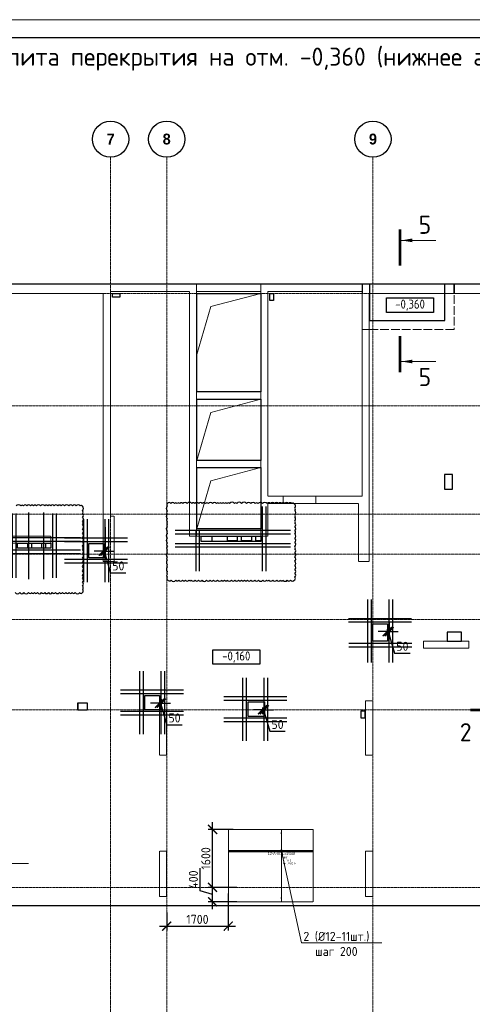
# Model space of a CAD drawing. Header units: millimetres. Extents: x -386473 to 311666, y -59273 to 291770.
# Tile 41 of 132: x -78661 to -66152, y 10760 to 37946. Entities that reach past the tile are written whole.
import ezdxf
from ezdxf import colors
from ezdxf.entities.mleader import LeaderData, LeaderLine
from ezdxf.enums import TextEntityAlignment as Align
from ezdxf.math import Vec2, Vec3

# ---------------------------------------------------------------- set-up
doc = ezdxf.new("R2010")
doc.units = ezdxf.units.MM
doc.set_wipeout_variables(frame=1)
for name, pattern in [('01 Штриховая _4 мм_', [6, 3.5, -2.5]), ('______5', [1100, 800, -100, 100, -100]), ('ACAD_ISO02W100', [15, 12, -3]), ('DASHED', [7, 5, -2, 0]), ('GOST2.303 4', [7, 5, -2, 0]), ('осевая', [50.8, 31.75, -6.35, 6.35, -6.35])]:
    doc.linetypes.add(name, pattern=pattern)
for name, color, linetype, lineweight in [('_0.5', 94, 'Continuous', 50), ('АрмСтер', 2, 'Continuous', 50), ('контур распр. стерхней', 2, 'GOST2.303 4', 20), ('Оси', 40, '______5', 18), ('Перекрытие ж_бетон', 1, 'Continuous', 30), ('подоснова', 151, 'Continuous', 5), ('РАЗМЕРЫ', 1, 'Continuous', 9), ('Текст_ общее', 7, 'Continuous', 25), ('ТОНКИЕ', 7, 'Continuous', 9), ('Узлы', 7, 'Continuous', 0)]:
    doc.layers.add(name, color=color, linetype=linetype, lineweight=lineweight)
doc.layers.add('АрмСтер_атрибуты', color=2, linetype='Continuous', lineweight=0, plot=False)
doc.layers.add('Клапаны_для_электрика', color=7, linetype='Continuous', plot=False)
doc.layers.add('Колонна_ бетон', color=7, linetype='Continuous', lineweight=50, true_color=0xb4b496)
doc.layers.add('ТОЛСТЫЕ_ОСНОВНЫЕ', color=6, linetype='Continuous')
doc.styles.add('Century Gothic', font='GOTHIC.TTF')
doc.styles.add('GOST Common_1', font='GOST_Common.ttf', dxfattribs={"width": 0.9, "height": 250})
doc.styles.add('GOST-2.304_Type-B', font='GOST_Common.ttf')
doc.styles.get("Standard").update_dxf_attribs({"font": 'arial.ttf'})
doc.styles.add('Аннотативный', font='arial.ttf')
doc.dimstyles.new('СПДС', dxfattribs={"dimscale": 100, "dimtxt": 2.5, "dimasz": 2.5, "dimexe": 1.25, "dimexo": 0, "dimtad": 1, "dimdec": 0, "dimtxsty": 'GOST-2.304_Type-B', "dimblk": 'ARCHTICK', "dimcen": 2.5, "dimdle": 2, "dimadec": 0, "dimazin": 2, "dimtfac": 0.75, "dimtdec": 0, "dimtmove": 1, "dimatfit": 3, "dimfxl": 1, "dimtolj": 1, "dimarcsym": 1})

# ---------------------------------------------------------------- blocks, each defined once
blk = doc.blocks.new('*U44')
at = {"layer": 'ТОЛСТЫЕ_ОСНОВНЫЕ', "color": 6}
blk.add_lwpolyline([(20, 5), (886, 5), (886, 415), (20, 415)], close=True, dxfattribs=at)
at = {"layer": 'ТОНКИЕ'}
blk.add_lwpolyline([(0, 0), (891, 0), (891, 420), (0, 420)], close=True, dxfattribs=at)
blk = doc.blocks.new('*U461')
at = {"layer": 'РАЗМЕРЫ'}
for p, q in [((112, 600), (-112, 600)), ((112, -1400), (-112, -1400))]:
    blk.add_line(p, q, dxfattribs=at)
at = {"layer": 'РАЗМЕРЫ', "ltscale": 15}
blk.add_line((0, -1400), (0, 600), dxfattribs=at)
at = {"layer": 'РАЗМЕРЫ'}
for points in [[(0, 600), (21, 475), (-21, 475)], [(0, -1400), (21, -1275), (-21, -1275)]]:
    blk.add_solid(points, dxfattribs=at)
at = {"layer": 'АрмСтер_атрибуты', "color": 215, "ltscale": 15, "style": 'Аннотативный'}
for s, p in [('шаг', (51, -194)), ('n=', (51, -285)), ('Lр=', (50, -368))]:
    blk.add_text(s, height=50, dxfattribs=at).set_placement(p)
at = {"layer": 'АрмСтер_атрибуты', "flags": 9}
for tag, p in [('ОБОЗНАЧЕНИЕ', (-1034, 76)), ('МАССА', (-1034, 190))]:
    blk.add_attdef(tag, p, '', height=75, dxfattribs=at)
at = {"layer": 'АрмСтер_атрибуты', "color": 215, "style": 'Аннотативный'}
for tag, p, flags in [('КОЛ', (138, -285), 8), ('ШАГ', (191, -194), 10), ('ШИРИНА', (173, -368), 8)]:
    blk.add_attdef(tag, p, '', height=50, dxfattribs=dict(at, flags=flags))
at = {"linetype": 'Continuous', "lineweight": 0}
blk.add_wipeout([(35, 0), (28, 21), (11, 33), (-11, 33), (-28, 21), (-35, 0), (-28, -21), (-11, -33), (11, -33), (28, -21)], dxfattribs=at)
at = {"color": 0, "linetype": 'ByBlock', "lineweight": -2, "ltscale": 100}
blk.add_line((-1463, 0), (877, 0), dxfattribs=at)
at = {"layer": 'РАЗМЕРЫ'}
blk.add_circle((0, 0), 35, dxfattribs=at)
at = {"layer": 'АрмСтер_атрибуты', "style": 'Аннотативный', "flags": 8}
blk.add_attdef('ПОЗ', (110, 30), '', height=75, dxfattribs=at)
blk.add_attdef('НАИМЕНОВАНИЕ', text='', height=75, dxfattribs=at).set_placement((0, -29), align=Align.TOP_CENTER)
blk = doc.blocks.new('_None')
blk = doc.blocks.new('_ArchTick')
at = {"color": 0, "linetype": 'ByBlock', "const_width": 0.15}
blk.add_lwpolyline([(-0.5, -0.5), (0.5, 0.5)], dxfattribs=at)
blk = doc.blocks.new('*D460')
at = {"layer": 'DEFPOINTS', "color": 0, "transparency": 16777216}
for p in [(-72897, 13821, -360), (-74597, 13294, -360), (-72897, 12919)]:
    blk.add_point(p, dxfattribs=at)
at = {"layer": 'РАЗМЕРЫ', "color": 0, "lineweight": -2, "transparency": 16777216}
for p, q in [((-72897, 13821), (-72897, 12794)), ((-74597, 13294), (-74597, 12794)), ((-74797, 12919), (-72697, 12919))]:
    blk.add_line(p, q, dxfattribs=at)
at = {"layer": 'РАЗМЕРЫ', "color": 0, "lineweight": -2, "transparency": 16777216, "xscale": 250, "yscale": 250, "zscale": 250, "rotation": 180}
blk.add_blockref('_ArchTick', (-74597, 12919), dxfattribs=at)
at = {"layer": 'РАЗМЕРЫ', "color": 0, "lineweight": -2, "transparency": 16777216, "xscale": 250, "yscale": 250, "zscale": 250}
blk.add_blockref('_ArchTick', (-72897, 12919), dxfattribs=at)
at = {"layer": 'РАЗМЕРЫ', "color": 0, "lineweight": 0, "transparency": 16777216, "insert": (-73747, 13106), "char_height": 250, "attachment_point": 5, "style": 'GOST-2.304_Type-B'}
blk.add_mtext('\\A1;1700', dxfattribs=at)
blk = doc.blocks.new('NSY101')
at = {"color": 0, "linetype": 'ByBlock', "lineweight": -2}
blk.add_circle((0, 0), 50, dxfattribs=at)
blk = doc.blocks.new('СЛОЖНЫЙ_ОБЪЕКТ_3')
at = {"layer": 'Оси', "color": 16, "linetype": 'Continuous', "lineweight": 25, "transparency": 33554687, "xscale": 9.999999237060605, "yscale": 9.999999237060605, "zscale": 9.999999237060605}
blk.add_blockref('NSY101', (24563, -989), dxfattribs=at)
at = {"layer": 'Оси', "color": 16, "linetype": 'Continuous', "lineweight": 25, "transparency": 33554687, "insert": (24563, -989), "char_height": 300, "width": 385, "attachment_point": 5, "style": 'Century Gothic'}
blk.add_mtext('\\A1;{\\fCentury Gothic|i0|b1;\\H300.000000;\\W1.000000;\\C16;7}\\P', dxfattribs=at)
blk = doc.blocks.new('СЛОЖНЫЙ_ОБЪЕКТ_4')
at = {"layer": 'Оси', "color": 16, "linetype": 'Continuous', "lineweight": 25, "transparency": 33554687, "xscale": 9.999999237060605, "yscale": 9.999999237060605, "zscale": 9.999999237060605}
blk.add_blockref('NSY101', (26113, -989), dxfattribs=at)
at = {"layer": 'Оси', "color": 16, "linetype": 'Continuous', "lineweight": 25, "transparency": 33554687, "insert": (26113, -989), "char_height": 300, "width": 385, "attachment_point": 5, "style": 'Century Gothic'}
blk.add_mtext('\\A1;{\\fCentury Gothic|i0|b1;\\H300.000000;\\W1.000000;\\C16;8}\\P', dxfattribs=at)
blk = doc.blocks.new('СЛОЖНЫЙ_ОБЪЕКТ_16')
at = {"layer": 'Оси', "color": 16, "linetype": 'Continuous', "lineweight": 25, "transparency": 33554687, "xscale": 9.999999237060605, "yscale": 9.999999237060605, "zscale": 9.999999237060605}
blk.add_blockref('NSY101', (31813, -989), dxfattribs=at)
at = {"layer": 'Оси', "color": 16, "linetype": 'Continuous', "lineweight": 25, "transparency": 33554687, "insert": (31813, -989), "char_height": 300, "width": 385, "attachment_point": 5, "style": 'Century Gothic'}
blk.add_mtext('\\A1;{\\fCentury Gothic|i0|b1;\\H300.000000;\\W1.000000;\\C16;9}\\P', dxfattribs=at)
blk = doc.blocks.new('оси2')
at = {"layer": 'Оси', "color": 16, "linetype": 'осевая', "lineweight": 0, "ltscale": 0.25, "transparency": 33554687}
for p, q in [((1003495.5, 5465.4), (1003495.5, -20739.3)), ((1005045.5, 5465.4), (1005045.5, -20739.3)), ((1010745.5, 5465.4), (1010745.5, -20739.3)), ((979200, 1707.1), (1032582.1, 1707.1)), ((979200, -1392.9), (1032582.1, -1392.9)), ((979200, -4392.9), (1032582.1, -4392.9)), ((979200, -5492.9), (1032582.1, -5492.9)), ((979200, -7292.9), (1032582.1, -7292.9)), ((979200, -9792.9), (1032582.1, -9792.9)), ((979200, -14692.9), (1032582.1, -14692.9))]:
    blk.add_line(p, q, dxfattribs=at)
at = {"layer": 'Оси', "color": 16, "linetype": 'Continuous', "lineweight": 25, "transparency": 33554687}
for name in ['СЛОЖНЫЙ_ОБЪЕКТ_3', 'СЛОЖНЫЙ_ОБЪЕКТ_4', 'СЛОЖНЫЙ_ОБЪЕКТ_16']:
    blk.add_blockref(name, (978932, 6954.9), dxfattribs=at)
blk = doc.blocks.new('стены подвала')
at = {"layer": 'Колонна_ бетон', "color": 252, "linetype": 'DASHED', "lineweight": 0, "ltscale": 0.3, "true_color": 0x939598, "transparency": 33554687}
for p, q in [((-150847, -10025, 160), (-198397, -10025, 160)), ((-175667, -10025, 160), (-175667, -16975, 160)), ((-175667, -10025, 160), (-175667, -10025, 160)), ((-173897, -10025, 160), (-173897, -16975, 160)), ((-173897, -10025, 160), (-173897, -10025, 160)), ((-171097, -10025, 160), (-171097, -15875, 160)), ((-171097, -10025, 160), (-171097, -10025, 160)), ((-168557, -10025, 160), (-168557, -10025, 160)), ((-168557, -10025, 160), (-168557, -10275, 160)), ((-178247, -10275, 160), (-184547, -10275, 160)), ((-178247, -10275, 160), (-178247, -10275, 160)), ((-178247, -10275, 160), (-178247, -17675, 160)), ((-178047, -10225, 160), (-178047, -16425, 160)), ((-178047, -10225, 160), (-178047, -10225, 160)), ((-178047, -10225, 160), (-175867, -10225, 160)), ((-175867, -16975, 160), (-175867, -10225, 160)), ((-175867, -10225, 160), (-175867, -10225, 160)), ((-175667, -10225, 160), (-175667, -10225, 160)), ((-173897, -10225, 160), (-175667, -10225, 160)), ((-173897, -10225, 160), (-173897, -10225, 160)), ((-173697, -10225, 160), (-171097, -10225, 160)), ((-173697, -10225, 160), (-173697, -10225, 160)), ((-173697, -10225, 160), (-173697, -15875, 160)), ((-171097, -10225, 160), (-171097, -10225, 160)), ((-170897, -10275, 160), (-170897, -10275, 160)), ((-170897, -17675, 160), (-170897, -10275, 160)), ((-170897, -10275, 160), (-166597, -10275, 160)), ((-168557, -10275, 160), (-168557, -10275, 160)), ((-171097, -11275, 160), (-171097, -11275, 160)), ((-170897, -11275, 160), (-171097, -11275, 160)), ((-170897, -11275, 160), (-170897, -11275, 160)), ((-175667, -12995, 160), (-175667, -12995, 160)), ((-173897, -12995, 160), (-175667, -12995, 160)), ((-173897, -12995, 160), (-173897, -12995, 160)), ((-173897, -13195, 160), (-175667, -13195, 160)), ((-175667, -13195, 160), (-175667, -13195, 160)), ((-173897, -13195, 160), (-173897, -13195, 160)), ((-175667, -14885, 160), (-173897, -14885, 160)), ((-175667, -14885, 160), (-175667, -14885, 160)), ((-173897, -14885, 160), (-173897, -14885, 160)), ((-175667, -15085, 160), (-175667, -15085, 160)), ((-175667, -15085, 160), (-173897, -15085, 160)), ((-173897, -15085, 160), (-173897, -15085, 160)), ((-171097, -15875, 160), (-173697, -15875, 160)), ((-173697, -15875, 160), (-173697, -15875, 160)), ((-173277, -15875, 160), (-173277, -15875, 160)), ((-173277, -16075, 160), (-173277, -15875, 160)), ((-172377, -16075, 160), (-172377, -15875, 160)), ((-172377, -15875, 160), (-172377, -15875, 160)), ((-171097, -15875, 160), (-171097, -15875, 160)), ((-173697, -16075, 160), (-173697, -16075, 160)), ((-171197, -16075, 160), (-173697, -16075, 160)), ((-173697, -16075, 160), (-173697, -16975, 160)), ((-173277, -16075, 160), (-173277, -16075, 160)), ((-172377, -16075, 160), (-172377, -16075, 160)), ((-171197, -16075, 160), (-171197, -16075, 160)), ((-171197, -17675, 160), (-171197, -16075, 160)), ((-178047, -16425, 160), (-177947, -16425, 160)), ((-178047, -16425, 160), (-178047, -16425, 160)), ((-177947, -16425, 160), (-177947, -16425, 160)), ((-177947, -17675, 160), (-177947, -16425, 160)), ((-175667, -16775, 160), (-175667, -16775, 160)), ((-173897, -16775, 160), (-175667, -16775, 160)), ((-173897, -16775, 160), (-173897, -16775, 160)), ((-179697, -16975, 160), (-180947, -16975, 160)), ((-179697, -16975, 160), (-179697, -16975, 160)), ((-179697, -17175, 160), (-179697, -16975, 160)), ((-175867, -16975, 160), (-175867, -16975, 160)), ((-175867, -16975, 160), (-173697, -16975, 160)), ((-175667, -16975, 160), (-175667, -16975, 160)), ((-173897, -16975, 160), (-173897, -16975, 160)), ((-173697, -16975, 160), (-173697, -16975, 160)), ((-180947, -17175, 160), (-179697, -17175, 160)), ((-179697, -17175, 160), (-179697, -17175, 160)), ((-178247, -17675, 160), (-178247, -17675, 160)), ((-178247, -17675, 160), (-177947, -17675, 160)), ((-177947, -17675, 160), (-177947, -17675, 160)), ((-171197, -17675, 160), (-171197, -17675, 160)), ((-170897, -17675, 160), (-171197, -17675, 160)), ((-170897, -17675, 160), (-170897, -17675, 160)), ((-169398, -19875, 160), (-169398, -20075, 160)), ((-169398, -19875, 160), (-169398, -19875, 160)), ((-169398, -19875, 160), (-168148, -19875, 160)), ((-169398, -20075, 160), (-169398, -20075, 160)), ((-169398, -20075, 160), (-168148, -20075, 160)), ((-168148, -19875, 160), (-168148, -20075, 160)), ((-168148, -19875, 160), (-168148, -19875, 160)), ((-168148, -20075, 160), (-168148, -20075, 160)), ((-170797, -21525, 160), (-170997, -21525, 160)), ((-170997, -23025, 160), (-170997, -21525, 160)), ((-170997, -21525, 160), (-170997, -21525, 160)), ((-170797, -21525, 160), (-170797, -21525, 160)), ((-170797, -21525, 160), (-170797, -23025, 160)), ((-176497, -21775, 160), (-176697, -21775, 160)), ((-176697, -21775, 160), (-176697, -21775, 160)), ((-176697, -21775, 160), (-176697, -23025, 160)), ((-176497, -21775, 160), (-176497, -21775, 160)), ((-176497, -21775, 160), (-176497, -23025, 160)), ((-176697, -23025, 160), (-176697, -23025, 160)), ((-176697, -23025, 160), (-176497, -23025, 160)), ((-176497, -23025, 160), (-176497, -23025, 160)), ((-170997, -23025, 160), (-170997, -23025, 160)), ((-170797, -23025, 160), (-170997, -23025, 160)), ((-170797, -23025, 160), (-170797, -23025, 160)), ((-176697, -25675, 160), (-176697, -26925, 160)), ((-176697, -25675, 160), (-176497, -25675, 160)), ((-176497, -26925, 160), (-176497, -25675, 160)), ((-170797, -25675, 160), (-170997, -25675, 160)), ((-170997, -25675, 160), (-170997, -26925, 160)), ((-170797, -25675, 160), (-170797, -26925, 160)), ((-176497, -26925, 160), (-176697, -26925, 160)), ((-170797, -26925, 160), (-170997, -26925, 160))]:
    blk.add_line(p, q, dxfattribs=at)
blk = doc.blocks.new('отверстия')
at = {"layer": 'Клапаны_для_электрика', "color": 2, "lineweight": 30}
for points in [[(-172747, 91392), (-172547, 91392), (-172547, 91292), (-172747, 91292)], [(-168397, 91392), (-168297, 91392), (-168297, 91192), (-168397, 91192)], [(-165872, 79866), (-165772, 79866), (-165772, 79666), (-165872, 79666)]]:
    blk.add_lwpolyline(points, close=True, dxfattribs=at)
at = {"layer": 'Перекрытие ж_бетон', "lineweight": 30}
for points in [[(-163347, 86390), (-163567, 86390), (-163567, 85990), (-163347, 85990)], [(-165147, 82270), (-165147, 81790), (-165547, 81790), (-165547, 82270)], [(-163097, 81792), (-163097, 82042), (-163497, 82042), (-163497, 81792)], [(-171447, 79892), (-171847, 79892), (-171847, 80292), (-171447, 80292)], [(-173447, 79890), (-173697, 79890), (-173697, 80090), (-173447, 80090)], [(-168997, 79712), (-168997, 80112), (-168547, 80112), (-168547, 79712)]]:
    blk.add_lwpolyline(points, close=True, dxfattribs=at)
for points, elevation in [([(-170297, 84692), (-169997, 84692), (-169997, 84542), (-170297, 84542)], 360), ([(-169567, 84692), (-169297, 84692), (-169297, 84562), (-169567, 84562)], 360), ([(-169177, 84692), (-168907, 84692), (-168907, 84562), (-169177, 84562)], 360), ([(-168787, 84692), (-168647, 84692), (-168647, 84562), (-168787, 84562)], 360), ([(-175367, 84492), (-175097, 84492), (-175097, 84362), (-175367, 84362)], 360), ([(-174977, 84492), (-174707, 84492), (-174707, 84362), (-174977, 84362)], 360), ([(-174587, 84492), (-174447, 84492), (-174447, 84362), (-174587, 84362)], 360), ([(-173397, 84090), (-173397, 84490), (-172997, 84490), (-172997, 84090)], 4500)]:
    blk.add_lwpolyline(points, close=True, dxfattribs=dict(at, elevation=elevation))
at = {"layer": 'РАЗМЕРЫ', "lineweight": 30}
blk.add_lwpolyline([(-173447, 79889), (-173701, 79889), (-173701, 80091), (-173447, 80091)], close=True, dxfattribs=at)
blk = doc.blocks.new('*D499')
at = {"layer": 'DEFPOINTS', "color": 0, "transparency": 16777216}
for p in [(-76300, 23936, 160), (-76351, 23336, 160), (-76300, 23271)]:
    blk.add_point(p, dxfattribs=at)
at = {"layer": 'РАЗМЕРЫ', "color": 0, "lineweight": -2, "transparency": 16777216}
for p, q in [((-76300, 23936), (-76300, 23146)), ((-76351, 23271), (-76601, 23271)), ((-76351, 23336), (-76351, 23146)), ((-76351, 23271), (-76300, 23271)), ((-76351, 23271), (-76300, 23271)), ((-76326, 23271), (-76148, 22677)), ((-76300, 23271), (-76050, 23271)), ((-76148, 22677), (-75723, 22677))]:
    blk.add_line(p, q, dxfattribs=at)
at = {"layer": 'РАЗМЕРЫ', "color": 0, "lineweight": -2, "transparency": 16777216, "xscale": 250, "yscale": 250, "zscale": 250}
blk.add_blockref('_ArchTick', (-76351, 23271), dxfattribs=at)
at = {"layer": 'РАЗМЕРЫ', "color": 0, "lineweight": -2, "transparency": 16777216, "xscale": 250, "yscale": 250, "zscale": 250, "rotation": 180}
blk.add_blockref('_ArchTick', (-76300, 23271), dxfattribs=at)
at = {"layer": 'РАЗМЕРЫ', "color": 0, "lineweight": 0, "transparency": 16777216, "insert": (-75935, 22865), "char_height": 250, "attachment_point": 5, "style": 'GOST-2.304_Type-B'}
blk.add_mtext('\\A1;50', dxfattribs=at)
blk = doc.blocks.new('*D485')
at = {"layer": 'DEFPOINTS', "color": 0, "transparency": 16777216}
for p in [(-71951, 18958, 160), (-71900, 18991, 160), (-71900, 18893)]:
    blk.add_point(p, dxfattribs=at)
at = {"layer": 'РАЗМЕРЫ', "color": 0, "lineweight": -2, "transparency": 16777216}
for p, q in [((-71951, 18893), (-72201, 18893)), ((-71951, 18958), (-71951, 18768)), ((-71951, 18893), (-71900, 18893)), ((-71951, 18893), (-71900, 18893)), ((-71926, 18893), (-71748, 18299)), ((-71900, 18991), (-71900, 18768)), ((-71900, 18893), (-71650, 18893)), ((-71748, 18299), (-71323, 18299))]:
    blk.add_line(p, q, dxfattribs=at)
at = {"layer": 'РАЗМЕРЫ', "color": 0, "lineweight": -2, "transparency": 16777216, "xscale": 250, "yscale": 250, "zscale": 250}
blk.add_blockref('_ArchTick', (-71951, 18893), dxfattribs=at)
at = {"layer": 'РАЗМЕРЫ', "color": 0, "lineweight": -2, "transparency": 16777216, "xscale": 250, "yscale": 250, "zscale": 250, "rotation": 180}
blk.add_blockref('_ArchTick', (-71900, 18893), dxfattribs=at)
at = {"layer": 'РАЗМЕРЫ', "color": 0, "lineweight": 0, "transparency": 16777216, "insert": (-71535, 18487), "char_height": 250, "attachment_point": 5, "style": 'GOST-2.304_Type-B'}
blk.add_mtext('\\A1;50', dxfattribs=at)
blk = doc.blocks.new('*D486')
at = {"layer": 'DEFPOINTS', "color": 0, "transparency": 16777216}
for p in [(-68450, 21298, 160), (-68501, 21116, 160), (-68450, 21051)]:
    blk.add_point(p, dxfattribs=at)
at = {"layer": 'РАЗМЕРЫ', "color": 0, "lineweight": -2, "transparency": 16777216}
for p, q in [((-68450, 21298), (-68450, 20926)), ((-68501, 21051), (-68751, 21051)), ((-68501, 21116), (-68501, 20926)), ((-68501, 21051), (-68450, 21051)), ((-68501, 21051), (-68450, 21051)), ((-68476, 21051), (-68298, 20457)), ((-68450, 21051), (-68200, 21051)), ((-68298, 20457), (-67873, 20457))]:
    blk.add_line(p, q, dxfattribs=at)
at = {"layer": 'РАЗМЕРЫ', "color": 0, "lineweight": -2, "transparency": 16777216, "xscale": 250, "yscale": 250, "zscale": 250}
blk.add_blockref('_ArchTick', (-68501, 21051), dxfattribs=at)
at = {"layer": 'РАЗМЕРЫ', "color": 0, "lineweight": -2, "transparency": 16777216, "xscale": 250, "yscale": 250, "zscale": 250, "rotation": 180}
blk.add_blockref('_ArchTick', (-68450, 21051), dxfattribs=at)
at = {"layer": 'РАЗМЕРЫ', "color": 0, "lineweight": 0, "transparency": 16777216, "insert": (-68085, 20645), "char_height": 250, "attachment_point": 5, "style": 'GOST-2.304_Type-B'}
blk.add_mtext('\\A1;50', dxfattribs=at)
blk = doc.blocks.new('*D488')
at = {"layer": 'DEFPOINTS', "color": 0, "transparency": 16777216}
for p in [(-74797, 19192, 160), (-74797, 19073), (-74747, 19184, 160)]:
    blk.add_point(p, dxfattribs=at)
at = {"layer": 'РАЗМЕРЫ', "color": 0, "lineweight": -2, "transparency": 16777216}
for p, q in [((-74797, 19073), (-75047, 19073)), ((-74797, 19192), (-74797, 18948)), ((-74747, 19073), (-74797, 19073)), ((-74747, 19073), (-74797, 19073)), ((-74772, 19073), (-74594, 18479)), ((-74747, 19184), (-74747, 18948)), ((-74747, 19073), (-74497, 19073)), ((-74594, 18479), (-74169, 18479))]:
    blk.add_line(p, q, dxfattribs=at)
at = {"layer": 'РАЗМЕРЫ', "color": 0, "lineweight": -2, "transparency": 16777216, "xscale": 250, "yscale": 250, "zscale": 250}
blk.add_blockref('_ArchTick', (-74797, 19073), dxfattribs=at)
at = {"layer": 'РАЗМЕРЫ', "color": 0, "lineweight": -2, "transparency": 16777216, "xscale": 250, "yscale": 250, "zscale": 250, "rotation": 180}
blk.add_blockref('_ArchTick', (-74747, 19073), dxfattribs=at)
at = {"layer": 'РАЗМЕРЫ', "color": 0, "lineweight": 0, "transparency": 16777216, "insert": (-74382, 18667), "char_height": 250, "attachment_point": 5, "style": 'GOST-2.304_Type-B'}
blk.add_mtext('\\A1;50', dxfattribs=at)
blk = doc.blocks.new('*D501')
at = {"color": 0, "lineweight": -2, "transparency": 16777216}
for p, q in [((-73673, 13892), (-73673, 14517)), ((-73330, 13389), (-73330, 14189)), ((-73330, 13789), (-73673, 13892)), ((-72660, 13989), (-73455, 13989)), ((-72660, 13589), (-73455, 13589))]:
    blk.add_line(p, q, dxfattribs=at)
at = {"layer": 'DEFPOINTS', "color": 0, "transparency": 16777216}
for p in [(-73330, 13989), (-72660, 13989), (-72660, 13589)]:
    blk.add_point(p, dxfattribs=at)
at = {"color": 0, "lineweight": -2, "transparency": 16777216, "xscale": 250, "yscale": 250, "zscale": 250}
for p, rotation in [((-73330, 13989), 90), ((-73330, 13589), 270)]:
    blk.add_blockref('_ArchTick', p, dxfattribs=dict(at, rotation=rotation))
at = {"color": 0, "lineweight": 0, "transparency": 16777216, "insert": (-73861, 14204), "char_height": 250, "attachment_point": 5, "rotation": 90, "style": 'GOST-2.304_Type-B'}
blk.add_mtext('\\A1;400', dxfattribs=at)
blk = doc.blocks.new('*D502')
at = {"color": 0, "lineweight": -2, "transparency": 16777216}
for p, q in [((-73330, 13789), (-73330, 15789)), ((-72759, 15589), (-73455, 15589)), ((-72660, 13989), (-73455, 13989))]:
    blk.add_line(p, q, dxfattribs=at)
at = {"layer": 'DEFPOINTS', "color": 0, "transparency": 16777216}
for p in [(-73330, 15589), (-72759, 15589), (-72660, 13989)]:
    blk.add_point(p, dxfattribs=at)
at = {"color": 0, "lineweight": -2, "transparency": 16777216, "xscale": 250, "yscale": 250, "zscale": 250}
for p, rotation in [((-73330, 15589), 90), ((-73330, 13989), 270)]:
    blk.add_blockref('_ArchTick', p, dxfattribs=dict(at, rotation=rotation))
at = {"color": 0, "lineweight": 0, "transparency": 16777216, "insert": (-73517, 14789), "char_height": 250, "attachment_point": 5, "rotation": 90, "style": 'GOST-2.304_Type-B'}
blk.add_mtext('\\A1;1600', dxfattribs=at)
blk = doc.blocks.new('*U1095')
at = {"layer": '_0.5', "lineweight": 30, "ltscale": 100}
for p, q in [((-150, 950), (-150, -820)), ((-50, 950), (-50, -820)), ((970, -820), (970, 950)), ((1070, -820), (1070, 950)), ((1740, 280), (-720, 280)), ((1740, 180), (-720, 180)), ((-720, -50), (1740, -50)), ((-720, -150), (1740, -150))]:
    blk.add_line(p, q, dxfattribs=at)
at = {"layer": 'DEFPOINTS', "ltscale": 100}
blk.add_lwpolyline([(0, 130), (920, 130), (920, 0), (0, 0)], close=True, dxfattribs=at)
blk = doc.blocks.new('*U1097')
at = {"layer": '_0.5', "lineweight": 30, "ltscale": 100}
for p, q in [((1700, -820), (1700, 971)), ((1800, -820), (1800, 971)), ((2470, 301), (-720, 301)), ((-150, 301), (-150, -820)), ((-50, 301), (-50, -820)), ((2470, 201), (-720, 201)), ((-720, -50), (2470, -50)), ((-720, -150), (2470, -150))]:
    blk.add_line(p, q, dxfattribs=at)
at = {"layer": 'DEFPOINTS', "ltscale": 100}
blk.add_lwpolyline([(0, 151), (1650, 151), (1650, 0), (0, 0)], close=True, dxfattribs=at)

msp = doc.modelspace()

# ---------------------------------------------------------------- linework, layer by layer
at = {"color": 0, "linetype": 'ByBlock', "lineweight": 30, "ltscale": 100}
for p, q in [((-78407.4, 22499.4, 160), (-78407.4, 24338.2, 160)), ((-77991.8, 22499.1, 520), (-77991.8, 24337.9, 520)), ((-76889.9, 22416.6, 4660), (-76889.9, 24156.6, 4660)), ((-76789.9, 22416.6, 4660), (-76789.9, 24156.6, 4660)), ((-76300.5, 22416.6, 4660), (-76300.5, 24156.6, 4660)), ((-76200.5, 22416.6, 4660), (-76200.5, 24156.6, 4660)), ((-77420.8, 23636.9, 4660), (-75680.8, 23636.9, 4660)), ((-77420.8, 23536.9, 4660), (-75680.8, 23536.9, 4660)), ((-77420.8, 23047.5, 4660), (-75680.8, 23047.5, 4660)), ((-77420.8, 22947.5, 4660), (-75680.8, 22947.5, 4660)), ((-69039.9, 20196.6, 160), (-69039.9, 21936.6, 160)), ((-68939.9, 20196.6, 160), (-68939.9, 21936.6, 160)), ((-68450.5, 20196.6, 160), (-68450.5, 21936.6, 160)), ((-68350.5, 20196.6, 160), (-68350.5, 21936.6, 160)), ((-69570.8, 21416.9, 160), (-67830.8, 21416.9, 160)), ((-69570.8, 21316.9, 160), (-67830.8, 21316.9, 160)), ((-69565.7, 20732.8, 160), (-67825.7, 20732.8, 160)), ((-69565.7, 20632.8, 160), (-67825.7, 20632.8, 160)), ((-75339.8, 18218.6, 160), (-75339.8, 19958.6, 160)), ((-75239.8, 18218.6, 160), (-75239.8, 19958.6, 160)), ((-74750.4, 18218.6, 160), (-74750.4, 19958.6, 160)), ((-74650.4, 18218.6, 160), (-74650.4, 19958.6, 160)), ((-72489.9, 18038.6, 160), (-72489.9, 19778.6, 160)), ((-72389.9, 18038.6, 160), (-72389.9, 19778.6, 160)), ((-71900.5, 18038.6, 160), (-71900.5, 19778.6, 160)), ((-71800.5, 18038.6, 160), (-71800.5, 19778.6, 160)), ((-75870.7, 19438.9, 160), (-74130.7, 19438.9, 160)), ((-75870.7, 19338.9, 160), (-74130.7, 19338.9, 160)), ((-73020.8, 19258.9, 160), (-71280.8, 19258.9, 160)), ((-73020.8, 19158.9, 160), (-71280.8, 19158.9, 160)), ((-75870.7, 18849.5, 160), (-74130.7, 18849.5, 160)), ((-75870.7, 18749.5, 160), (-74130.7, 18749.5, 160)), ((-73020.8, 18669.5, 160), (-71280.8, 18669.5, 160)), ((-73020.8, 18569.5, 160), (-71280.8, 18569.5, 160))]:
    msp.add_line(p, q, dxfattribs=at)
at = {"color": 240, "true_color": 0xed1f24}
msp.add_lwpolyline([(-78781.9, 22126.5, 0.5205671), (-78656, 22126.5, 0.5205671), (-78543.9, 22126.5, 0.5205671), (-78413.1, 22126.5, 0.5205671), (-78329.5, 22126.5, 0.5205671), (-78254.4, 22126.5, 0.5205671), (-78166.5, 22126.5, 0.5205671), (-78055.5, 22126.5, 0.5205671), (-77968.5, 22126.5, 0.5205671), (-77868.7, 22126.5, 0.5205671), (-77759.1, 22126.5, 0.5205671), (-77670.9, 22126.5, 0.5205671), (-77564.7, 22126.5, 0.5205671), (-77473.9, 22126.5, 0.5205671), (-77387.4, 22126.5, 0.5205671), (-77297.1, 22126.5, 0.5205671), (-77208.4, 22126.5, 0.5205671), (-77127.6, 22126.5, 0.5205671), (-77001.4, 22126.5, 0.5205671), (-76926.5, 22126.5, 0.5205671), (-76926.5, 22214.9, 0.5205671), (-76926.5, 22309.3, 0.5205671), (-76926.5, 22405.6, 0.5205671), (-76926.5, 22523.6, 0.5205671), (-76926.5, 22598.5, 0.5205671), (-76926.5, 22727, 0.5205671), (-76926.5, 22849.1, 0.5205671), (-76926.5, 22977.2, 0.5205671), (-76926.5, 23077.9, 0.5205671), (-76926.5, 23204.1, 0.5205671), (-76926.5, 23311.2, 0.5205671), (-76926.5, 23406.6, 0.5205671), (-76926.5, 23534.1, 0.5205671), (-76926.5, 23638.8, 0.5205671), (-76926.5, 23764.5, 0.5205671), (-76926.5, 23885, 0.5205671), (-76926.5, 24001, 0.5205671), (-76926.5, 24096.4, 0.5205671), (-76926.5, 24205.3, 0.5205671), (-76926.5, 24304.4, 0.5205671), (-76926.5, 24383.3, 0.5205671), (-76926.5, 24509.8, 0.5205671), (-76988.3, 24522.2, 0.5205671), (-77095.9, 24522.2, 0.5205671), (-77196.6, 24522.2, 0.5205671), (-77301.5, 24522.2, 0.5205671), (-77420.4, 24522.2, 0.5205671), (-77518.6, 24522.2, 0.5205671), (-77610.7, 24522.2, 0.5205671), (-77705.6, 24522.2, 0.5205671), (-77800.6, 24522.2, 0.5205671), (-77883.3, 24522.2, 0.5205671), (-77965.3, 24522.2, 0.5205671), (-78082.5, 24522.2, 0.5205671), (-78200.4, 24522.2, 0.5205671), (-78280.9, 24522.2, 0.5205671), (-78362.3, 24522.2, 0.5205671), (-78460.7, 24522.2, 0.5205671), (-78555.9, 24522.2, 0.5205671), (-78630.5, 24522.2, 0.5205671), (-78753.5, 24522.2, 0.5205671)], format="xyb", dxfattribs=at)
msp.add_lwpolyline([(-74576.9, 24586.1, 0.5205671), (-74576.9, 24518.2, 0.5205671), (-74576.9, 24385.8, 0.5205671), (-74576.9, 24294.5, 0.5205671), (-74576.9, 24169.2, 0.5205671), (-74576.9, 24084.2, 0.5205671), (-74576.9, 24013, 0.5205671), (-74576.9, 23944.4, 0.5205671), (-74576.9, 23824.7, 0.5205671), (-74576.9, 23757, 0.5205671), (-74576.9, 23631.3, 0.5205671), (-74576.9, 23501.1, 0.5205671), (-74576.9, 23407.3, 0.5205671), (-74576.9, 23308.2, 0.5205671), (-74576.9, 23227.9, 0.5205671), (-74576.9, 23106.6, 0.5205671), (-74576.9, 23022.1, 0.5205671), (-74576.9, 22905.1, 0.5205671), (-74576.9, 22827.6, 0.5205671), (-74576.9, 22713.1, 0.5205671), (-74576.9, 22640.8, 0.5205671), (-74576.9, 22555.8, 0.5205671), (-74576.9, 22478, 0.5205671), (-74477.6, 22470.7, 0.5205671), (-74344.8, 22470.7, 0.5205671), (-74265.3, 22470.7, 0.5205671), (-74157.1, 22470.7, 0.5205671), (-74076.5, 22470.7, 0.5205671), (-73985.3, 22470.7, 0.5205671), (-73917.1, 22470.7, 0.5205671), (-73814.8, 22470.7, 0.5205671), (-73720.4, 22470.7, 0.5205671), (-73621.9, 22470.7, 0.5205671), (-73498.2, 22470.7, 0.5205671), (-73398.4, 22470.7, 0.5205671), (-73308.9, 22470.7, 0.5205671), (-73194.9, 22470.7, 0.5205671), (-73078.3, 22470.7, 0.5205671), (-73002.7, 22470.7, 0.5205671), (-72923, 22470.7, 0.5205671), (-72808.9, 22470.7, 0.5205671), (-72710.3, 22470.7, 0.5205671), (-72610.8, 22470.7, 0.5205671), (-72530, 22470.7, 0.5205671), (-72452.1, 22470.7, 0.5205671), (-72366.1, 22470.7, 0.5205671), (-72271.4, 22470.7, 0.5205671), (-72163.6, 22470.7, 0.5205671), (-72059.7, 22470.7, 0.5205671), (-71940.6, 22470.7, 0.5205671), (-71841, 22470.7, 0.5205671), (-71773.6, 22470.7, 0.5205671), (-71666.1, 22470.7, 0.5205671), (-71555.2, 22470.7, 0.5205671), (-71457, 22470.7, 0.5205671), (-71384.3, 22470.7, 0.5205671), (-71264.4, 22470.7, 0.5205671), (-71172.3, 22470.7, 0.5205671), (-71058.2, 22481.7, 0.5205671), (-71058.2, 22554.3, 0.5205671), (-71058.2, 22659.9, 0.5205671), (-71058.2, 22759.7, 0.5205671), (-71058.2, 22868.8, 0.5205671), (-71058.2, 22994.2, 0.5205671), (-71058.2, 23113.3, 0.5205671), (-71058.2, 23230.4, 0.5205671), (-71058.2, 23326.8, 0.5205671), (-71058.2, 23401.5, 0.5205671), (-71058.2, 23519.1, 0.5205671), (-71058.2, 23627.7, 0.5205671), (-71058.2, 23745, 0.5205671), (-71058.2, 23834.3, 0.5205671), (-71058.2, 23950.5, 0.5205671), (-71058.2, 24047.3, 0.5205671), (-71058.2, 24114.8, 0.5205671), (-71058.2, 24208.7, 0.5205671), (-71058.2, 24280.1, 0.5205671), (-71058.2, 24400.7, 0.5205671), (-71058.2, 24473.3, 0.5205671), (-71058.2, 24557.7, 0.5205671), (-71140.1, 24586.1, 0.5205671), (-71228.3, 24586.1, 0.5205671), (-71332.9, 24586.1, 0.5205671), (-71420.5, 24586.1, 0.5205671), (-71512.6, 24586.1, 0.5205671), (-71614.4, 24586.1, 0.5205671), (-71732, 24586.1, 0.5205671), (-71825.6, 24586.1, 0.5205671), (-71946.5, 24586.1, 0.5205671), (-72074.9, 24586.1, 0.5205671), (-72149.4, 24586.1, 0.5205671), (-72269.5, 24586.1, 0.5205671), (-72395.3, 24586.1, 0.5205671), (-72526.8, 24586.1, 0.5205671), (-72656.8, 24586.1, 0.5205671), (-72726.7, 24586.1, 0.5205671), (-72858.8, 24586.1, 0.5205671), (-72928.3, 24586.1, 0.5205671), (-73002.5, 24586.1, 0.5205671), (-73076.9, 24586.1, 0.5205671), (-73147.2, 24586.1, 0.5205671), (-73222, 24586.1, 0.5205671), (-73327.6, 24586.1, 0.5205671), (-73446.5, 24586.1, 0.5205671), (-73524.8, 24586.1, 0.5205671), (-73613.3, 24586.1, 0.5205671), (-73714.3, 24586.1, 0.5205671), (-73820.2, 24586.1, 0.5205671), (-73902.2, 24586.1, 0.5205671), (-74031.4, 24586.1, 0.5205671), (-74149.3, 24586.1, 0.5205671), (-74239.2, 24586.1, 0.5205671), (-74310.1, 24586.1, 0.5205671), (-74381.9, 24586.1, 0.5205671), (-74481.6, 24586.1, 0.5205671)], format="xyb", close=True, dxfattribs=at)
at = {"layer": 'контур распр. стерхней', "linetype": '01 Штриховая _4 мм_'}
msp.add_lwpolyline([(-70549.8, 13588.9), (-72894.3, 13588.9), (-72892, 15588.9), (-70547.5, 15588.9)], close=True, dxfattribs=at)
at = {"layer": 'Перекрытие ж_бетон', "color": 252, "linetype": 'ACAD_ISO02W100', "lineweight": 0, "ltscale": 20, "true_color": 0x939598}
msp.add_lwpolyline([(-66657.3, 30638.9), (-66657.3, 29388.9), (-69197.3, 29388.9), (-69197.3, 30638.9)], dxfattribs=at)
at = {"layer": 'Перекрытие ж_бетон'}
msp.add_lwpolyline([(-68997.3, 30638.9), (-68997.3, 29638.9), (-66907.3, 29638.9), (-66907.3, 30638.9)], dxfattribs=at)
at = {"layer": 'Перекрытие ж_бетон', "elevation": 0}
for points in [[(-73767.3, 30388.9), (-71997.3, 30388.9), (-71997.3, 27668.9), (-73767.3, 27668.9)], [(-73767.3, 27468.9), (-71997.3, 27468.9), (-71997.3, 25778.9), (-73767.3, 25778.9)], [(-73767.3, 25578.9), (-71997.3, 25578.9), (-71997.3, 23888.9), (-73767.3, 23888.9)]]:
    msp.add_lwpolyline(points, close=True, dxfattribs=at)
at = {"layer": 'РАЗМЕРЫ', "lineweight": -2}
for points in [[(-69197.3, 30638.9), (-69197.3, 30388.9)], [(-66657.3, 30638.9), (-66657.3, 30388.9)]]:
    msp.add_lwpolyline(points, dxfattribs=at)
at = {"layer": 'РАЗМЕРЫ', "lineweight": 0}
msp.add_lwpolyline([(-73767.3, 28698.9), (-73378.7, 30023.1), (-71997.3, 30388.9)], dxfattribs=at)
at = {"layer": 'РАЗМЕРЫ', "lineweight": 0, "elevation": 0}
for points in [[(-73767.3, 25778.9), (-73378.7, 27103.1), (-71997.3, 27468.9)], [(-73767.3, 23888.9), (-73378.7, 25213.1), (-71997.3, 25578.9)]]:
    msp.add_lwpolyline(points, dxfattribs=at)
at = {"layer": 'Текст_ общее', "lineweight": 30}
for points in [[(-68522.2, 30263.5), (-67222.2, 30263.5), (-67222.2, 29863.5), (-68522.2, 29863.5)], [(-73324.7, 20548.9), (-72024.7, 20548.9), (-72024.7, 20148.9), (-73324.7, 20148.9)]]:
    msp.add_lwpolyline(points, close=True, dxfattribs=at)
at = {"layer": 'Узлы', "color": 1, "linetype": 'Continuous', "lineweight": 0}
for p, q in [((-68112.9, 31852.9, 3100), (-67162.9, 31852.9, 3100)), ((-68112.9, 28508.1, 3100), (-67162.9, 28508.1, 3100))]:
    msp.add_line(p, q, dxfattribs=at)
at = {"layer": 'Узлы', "color": 1, "linetype": 'Continuous', "lineweight": 0, "const_width": 70, "elevation": 3100}
for points in [[(-68147.9, 32152.9), (-68147.9, 31152.9)], [(-68147.9, 28208.1), (-68147.9, 29208.1)], [(-66205.1, 18888.4), (-65205.1, 18888.4)]]:
    msp.add_lwpolyline(points, dxfattribs=at)
at = {"layer": 'Узлы', "color": 1, "linetype": 'Continuous', "lineweight": 0}
for points in [[(-68112.9, 31852.9, 3100), (-67812.5, 31802.6, 3100), (-67812.5, 31903.2, 3100)], [(-68112.9, 28508.1, 3100), (-67812.5, 28457.8, 3100), (-67812.5, 28558.4, 3100)]]:
    msp.add_solid(points, dxfattribs=at)

# ---------------------------------------------------------------- block references
at = {"xscale": 100, "yscale": 100, "zscale": 100}
msp.add_blockref('*U44', (-105904.9, -4054.4), dxfattribs=at)
at = {"color": 0, "linetype": 'ByBlock', "lineweight": 30, "ltscale": 100}
for name, p in [('*U1097', (-73647.1, 23537.2, 520)), ('*U1095', (-78717.4, 23358.6, 520))]:
    msp.add_blockref(name, p, dxfattribs=at)

# ---------------------------------------------------------------- texts
at = {"layer": 'Узлы', "color": 80, "linetype": 'Continuous', "lineweight": 0, "style": 'GOST-2.304_Type-B'}
msp.add_text('Плита перекрытия на отм. -0,360 (нижнее армирование)', height=500, dxfattribs=at).set_placement((-79437.4, 36674.9))
at = {"layer": 'Узлы', "color": 1, "linetype": 'Continuous', "lineweight": 0, "char_height": 500, "attachment_point": 5, "style": 'GOST-2.304_Type-B'}
for s, insert in [('5', (-67462.9, 32282.9, 3100)), ('5', (-67462.9, 28078.1, 3100)), ('2', (-66335.1, 18273.4, 3100))]:
    msp.add_mtext_dynamic_manual_height_columns(s, width=723.88, gutter_width=25, heights=[0], dxfattribs=dict(at, insert=insert))

# ---------------------------------------------------------------- dimensions: what is measured, and where the dimension line sits
at = {"layer": 'РАЗМЕРЫ', "color": 1, "lineweight": 0}
for base, p1, p2, picture, middle in [((-76300.5, 23271.2, 4500), (-76350.8, 23335.7, 4660), (-76300.5, 23935.7, 4660), '*D499', (-76085, 22864.9, 4500)), ((-68450.5, 21051.2), (-68500.8, 21115.7, 160), (-68450.5, 21297.5, 160), '*D486', (-68235, 20644.9)), ((-74797.2, 19073.2), (-74747.4, 19184, 160), (-74797.2, 19191.6, 160), '*D488', (-74531.7, 18666.9)), ((-71900.5, 18893.2), (-71950.8, 18957.7, 160), (-71900.5, 18991.5, 160), '*D485', (-71685, 18486.9))]:
    dim = msp.add_linear_dim(base=base, p1=p1, p2=p2, dimstyle='СПДС', dxfattribs=at)
    dim.commit()
    dim.dimension.update_dxf_attribs({"geometry": picture, "text_midpoint": middle})

# ---------------------------------------------------------------- leaders
at = {"layer": 'подоснова', "color": 2, "ltscale": 0.3}
ml = msp.add_multileader_mtext('Standard', dxfattribs=at)
ml.set_content('см. Узел обрамления', color=2, style='GOST-2.304_Type-B')
ml.set_leader_properties(color=256, linetype='ByLayer', lineweight=15)
ml.set_arrow_properties(name='NONE')
ml.build(insert=Vec2(0, 0))
ml.multileader.update_dxf_attribs({"text_left_attachment_type": 6, "text_right_attachment_type": 6, "dogleg_length": 0.1, "arrow_head_size": 18})
ctx = ml.context
ctx.base_point, ctx.char_height, ctx.arrow_head_size, ctx.landing_gap_size, ctx.plane_origin = Vec3(-81968.9, 14644.1, 160), 250, 18, 20, Vec3(-86522.8, 16061.2, 160)
ctx.left_attachment, ctx.right_attachment, ctx.text_align_type = 6, 6, 1
notes = []
notes.append((ctx, [(0, (1, 1, 0), (-81969, 14644.1, 160), (1, 0), 0.1, [(0, [(-82749.1, 16658.5, 160)], 0, [])])]))
ctx.mtext.insert, ctx.mtext.alignment, ctx.mtext.flow_direction = Vec3(-80419.5, 14969.1, 160), 2, 5
for ctx, leaders in notes:
    for number, flags, end, landing, length, lines in leaders:
        leader = LeaderData()
        leader.index, (leader.has_last_leader_line, leader.has_dogleg_vector, leader.attachment_direction) = number, flags
        leader.last_leader_point, leader.dogleg_vector, leader.dogleg_length = Vec3(end), Vec3(landing), length
        for number, points, colour, breaks in lines:
            line = LeaderLine()
            line.index, line.vertices, line.color, line.breaks = number, Vec3.list(points), colors.encode_raw_color(colour), breaks
            leader.lines.append(line)
        ctx.leaders.append(leader)

# ---------------------------------------------------------------- next in the draw order: block references
at = {"layer": 'АрмСтер', "ltscale": 15}
ref = msp.add_blockref('*U461', (-71429.5, 14988.9), dxfattribs=at)
ref.add_attrib('НАИМЕНОВАНИЕ', '12-A-III, L=2340', dxfattribs={"layer": 'АрмСтер_атрибуты', "height": 75, "style": 'Аннотативный', "flags": 8}).set_placement((-71429.5, 14959.5), align=Align.TOP_CENTER)
ref.add_attrib('КОЛ', '11.0', (-71291.5, 14703.7), dxfattribs={"layer": 'АрмСтер_атрибуты', "color": 215, "height": 50, "style": 'Аннотативный', "flags": 8})
ref.add_attrib('ШИРИНА', '2000.0', (-71256.7, 14621.1), dxfattribs={"layer": 'АрмСтер_атрибуты', "color": 215, "height": 50, "style": 'Аннотативный', "flags": 8})

# ---------------------------------------------------------------- next in the draw order: linework, layer by layer
at = {"layer": 'Перекрытие ж_бетон'}
msp.add_lwpolyline([(-96497.3, 30638.9), (-96497.3, 16638.9), (-96247.3, 16638.9), (-96247.3, 13738.9), (-92147.3, 13738.9), (-92147.3, 13488.9), (-55347.3, 13488.9), (-55347.3, 13738.9), (-48947.3, 13738.9), (-48947.3, 30638.9), (-96497.3, 30638.9)], dxfattribs=at)

# ---------------------------------------------------------------- next in the draw order: dimensions: what is measured, and where the dimension line sits
at = {"color": 1, "lineweight": 0}
for base, p1, p2, picture, middle in [((-73329.7, 15588.9), (-72660, 13988.9), (-72759.2, 15588.9), '*D502', (-73517.2, 14788.9)), ((-73329.7, 13988.9), (-72660, 13588.9), (-72660, 13988.9), '*D501', (-73860.9, 13954.5))]:
    dim = msp.add_linear_dim(base=base, p1=p1, p2=p2, angle=90, dimstyle='СПДС', dxfattribs=at)
    dim.commit()
    dim.dimension.update_dxf_attribs({"geometry": picture, "text_midpoint": middle})
at = {"layer": 'РАЗМЕРЫ', "color": 1, "lineweight": 0}
dim = msp.add_linear_dim(base=(-72897.1, 12918.9, 360), p1=(-74597.3, 13294.5), p2=(-72897.1, 13821.1), dimstyle='СПДС', dxfattribs=at)
dim.commit()
dim.dimension.update_dxf_attribs({"geometry": '*D460', "text_midpoint": (-73747.2, 13106.4, 360)})

# ---------------------------------------------------------------- next in the draw order: leaders
at = {"layer": 'подоснова', "color": 4, "ltscale": 0.3}
ml = msp.add_multileader_mtext('Standard', dxfattribs=at)
ml.set_content('2 (%%C12-11шт.)\\Pшаг 200', color=4, style='GOST-2.304_Type-B')
ml.set_leader_properties(color=256, linetype='ByLayer', lineweight=15)
ml.set_arrow_properties(name='NONE')
ml.build(insert=Vec2(0, 0))
ml.multileader.update_dxf_attribs({"text_left_attachment_type": 6, "text_right_attachment_type": 6, "dogleg_length": 0.1, "arrow_head_size": 18})
ctx = ml.context
ctx.base_point, ctx.char_height, ctx.arrow_head_size, ctx.landing_gap_size, ctx.plane_origin = Vec3(-70870.4, 12461.1), 250, 18, 20, Vec3(-80106.1, 18662.4)
ctx.left_attachment, ctx.right_attachment, ctx.text_align_type = 6, 6, 1
notes = []
notes.append((ctx, [(0, (1, 1, 0), (-70870.5, 12461.1), (1, 0), 0.1, [(0, [(-71429.5, 14988.9)], 0, [])])]))
ctx.mtext.insert, ctx.mtext.alignment, ctx.mtext.flow_direction = Vec3(-69907.6, 12761.1), 2, 5
for ctx, leaders in notes:
    for number, flags, end, landing, length, lines in leaders:
        leader = LeaderData()
        leader.index, (leader.has_last_leader_line, leader.has_dogleg_vector, leader.attachment_direction) = number, flags
        leader.last_leader_point, leader.dogleg_vector, leader.dogleg_length = Vec3(end), Vec3(landing), length
        for number, points, colour, breaks in lines:
            line = LeaderLine()
            line.index, line.vertices, line.color, line.breaks = number, Vec3.list(points), colors.encode_raw_color(colour), breaks
            leader.lines.append(line)
        ctx.leaders.append(leader)

# ---------------------------------------------------------------- next in the draw order: texts
at = {"layer": 'Текст_ общее', "char_height": 250, "width": 1056.523, "attachment_point": 5, "style": 'GOST Common_1', "bg_fill": 3, "box_fill_scale": 1, "bg_fill_color": 256, "bg_fill_transparency": 0}
for s, insert in [('-0,360', (-67872.2, 30063.5)), ('-0,160', (-72674.7, 20348.9))]:
    msp.add_mtext(s, dxfattribs=dict(at, insert=insert))

# ---------------------------------------------------------------- next in the draw order: block references
at = {"layer": 'РАЗМЕРЫ'}
for name, p in [('оси2', (-1079642.8, 28681.7)), ('стены подвала', (101896.6, 40664.3))]:
    msp.add_blockref(name, p, dxfattribs=at)
at = {"layer": 'РАЗМЕРЫ', "color": 6}
msp.add_blockref('отверстия', (96649.5, -61003.8, 160), dxfattribs=at)

doc.saveas('drawing.dxf')
